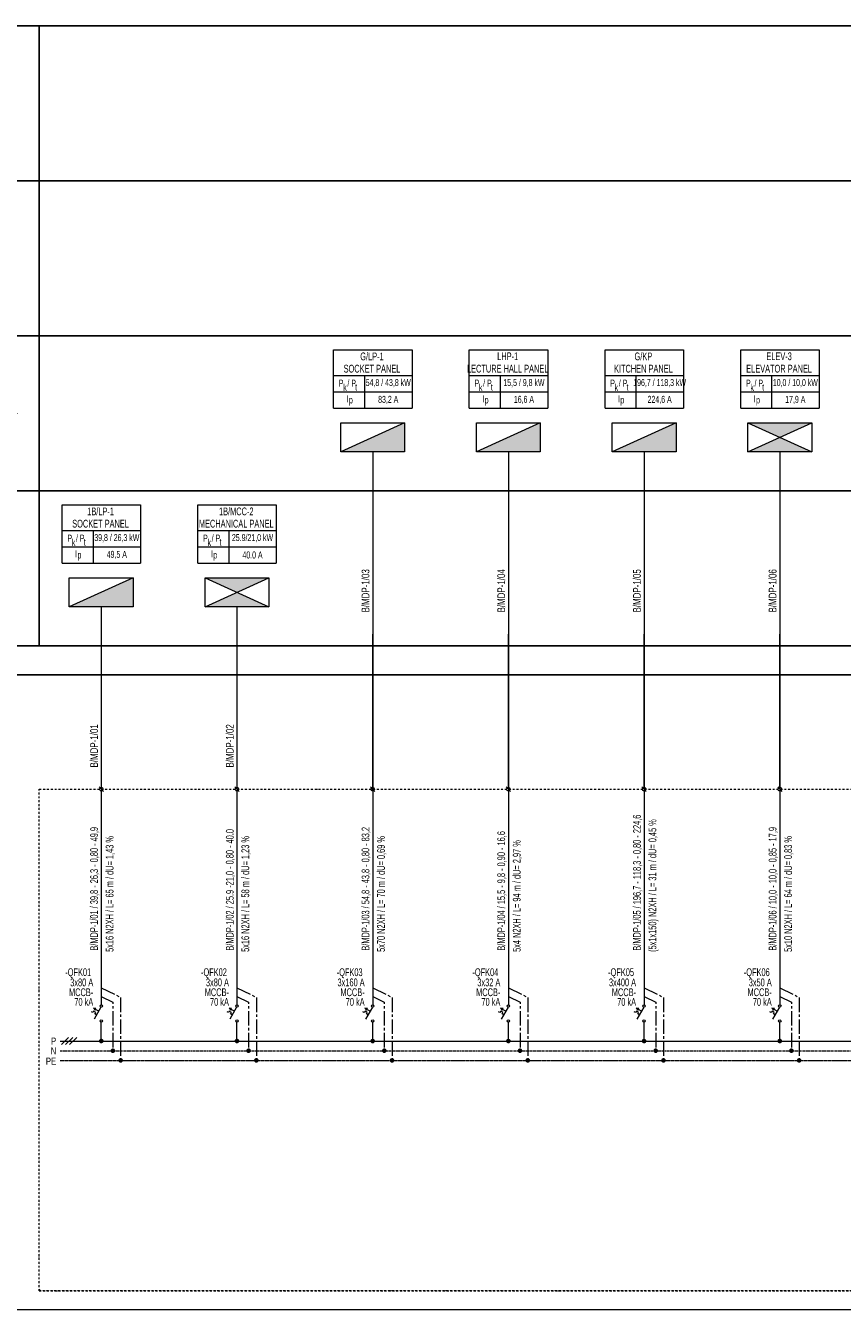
# Model space of a CAD drawing. Header units: millimetres. Extents: x -249865 to 125158, y -30755 to 173378.
# Tile 2 of 34: x -236114 to -215053, y 108398 to 141547. Entities that reach past the tile are written whole.
import ezdxf
from ezdxf.enums import TextEntityAlignment as Align

# ---------------------------------------------------------------- set-up
doc = ezdxf.new("R2010")
doc.units = ezdxf.units.MM
for name, pattern in [('CENTER2', [1.125, 0.75, -0.125, 0.125, -0.125]), ('DASHDOT', [1, 0.5, -0.25, 0, -0.25]), ('DASHED2', [0.375, 0.25, -0.125])]:
    doc.linetypes.add(name, pattern=pattern)
for name, color, linetype, lineweight in [('E-TP-BARA-N', 11, 'DASHED2', 13), ('E-TP-BARA-P', 6, 'Continuous', 18), ('E-TP-BARA-PE', 91, 'CENTER2', 13), ('E-TP-CIZIM', 3, 'Continuous', 13), ('E-TP-CIZIM-TEXT', 150, 'Continuous', 13), ('E-YAZI', 7, 'Continuous', 9), ('E_PANO-CERCEVE', 1, 'Continuous', 9)]:
    doc.layers.add(name, color=color, linetype=linetype, lineweight=lineweight)
doc.styles.add('EM-TP-ANTET-TT', font='arial.ttf', dxfattribs={"width": 0.8, "height": 150})
doc.styles.add('EM-TP-ANTET-TT1', font='swisscl.ttf', dxfattribs={"width": 0.8})
doc.styles.add('EM-TP-YAZI-SHX', font='swisscl.ttf', dxfattribs={"width": 0.6})

# ---------------------------------------------------------------- blocks, each defined once
blk = doc.blocks.new('VG-PN-KAT2')
blk.add_lwpolyline([(-160, 2270), (-160, 2670), (-360, 2670), (-360, 2270)], close=True)
at = {"style": 'EM-TP-ANTET-TT', "width": 0.8, "flags": 8}
for tag, height, p in [('KAT-ADI', 30, (-261.9, 2470)), ('KAT-KOTU', 25, (-211.9, 2470))]:
    blk.add_attdef(tag, text='', height=height, rotation=90, dxfattribs=at).set_placement(p, align=Align.BOTTOM_CENTER)
blk = doc.blocks.new('VG-PN-AP-CIKIS-2')
at = {"layer": 'E-TP-BARA-N', "linetype": 'CENTER2', "ltscale": 50, "flags": 128}
blk.add_lwpolyline([(0, 1364.8), (30, 1350.3), (30, 1225)], dxfattribs=at)
at = {"layer": 'E-TP-BARA-P', "linetype": 'Continuous'}
for p, q in [((0, 1895.6), (0, 1343.5)), ((0, 1250), (0, 1298.7))]:
    blk.add_line(p, q, dxfattribs=at)
at = {"layer": 'E-TP-BARA-PE', "ltscale": 50, "flags": 128}
blk.add_lwpolyline([(0, 1387), (50, 1362.8), (50, 1200)], dxfattribs=at)
at = {"layer": 'E-TP-CIZIM', "color": 7}
for p, q in [((-0.8, 1337.2), (-18.4, 1306.7)), ((-6.7, 1327), (-14.8, 1331.5))]:
    blk.add_line(p, q, dxfattribs=at)
at = {"layer": 'E-TP-CIZIM', "color": 7, "flags": 128}
blk.add_lwpolyline([(-12, 1317.7), (-16.3, 1320.1), (-14.2, 1323.8), (-19.8, 1327), (-21.9, 1323.2), (-25.6, 1325.3)], dxfattribs=at)
blk.add_lwpolyline([(-15.8, 1329.8), (-13.7, 1333.5), (-20.4, 1334.8)], close=True, dxfattribs=at)
at = {"layer": 'E-TP-CIZIM', "color": 1, "linetype": 'Continuous', "const_width": 5.93}
blk.add_lwpolyline([(-3, 1250, 1), (3, 1250, 1)], format="xyb", close=True, dxfattribs=at)
at = {"layer": 'E-TP-CIZIM', "color": 1, "linetype": 'Continuous', "const_width": 5.93, "elevation": 0}
for points in [[(27, 1225, 1), (32.9, 1225, 1)], [(47, 1200, 1), (52.9, 1200, 1)]]:
    blk.add_lwpolyline(points, format="xyb", close=True, dxfattribs=at)
at = {"layer": 'E-TP-CIZIM', "color": 7}
for centre in [(0, 1340.3), (0, 1301.9)]:
    blk.add_circle(centre, 3.2, dxfattribs=at)
at = {"layer": 'E_PANO-CERCEVE', "linetype": 'Continuous'}
blk.add_line((-5.4, 1906.3), (5.4, 1893.7), dxfattribs=at)
blk.add_ellipse((0, 1900), major_axis=(-4.45, 0), ratio=1, start_param=5.497787, end_param=11.780972, dxfattribs=at)
at = {"style": 'EM-TP-YAZI-SHX', "width": 0.8, "flags": 13}
blk.add_attdef('GEN', text='', height=20, dxfattribs=at).set_placement((26, 1172.8), align=Align.MIDDLE)
at = {"layer": 'E-TP-CIZIM-TEXT', "style": 'EM-TP-YAZI-SHX', "width": 0.8, "flags": 12}
for tag, p in [('ACIKLAMA1', (-8.5, 1483.2)), ('BES-KABLO', (31.5, 1479.9))]:
    blk.add_attdef(tag, p, '', height=20, rotation=90, dxfattribs=at)
for tag, p in [('SGRT-NO', (-20.7, 1417.6)), ('SGRT-AMP', (-20.7, 1391.3)), ('SGRT-NOT', (-20.7, 1341)), ('SGRT-TIP', (-20.7, 1365.9))]:
    blk.add_attdef(tag, text='', height=20, dxfattribs=at).set_placement(p, align=Align.RIGHT)
blk = doc.blocks.new('VG-PN-AP-YUK-APP')
at = {"layer": 'E-TP-CIZIM'}
h = blk.add_hatch(dxfattribs=at)
h.set_pattern_fill('ANGLE', color=256, scale=0.1)
h.set_pattern_definition([(0, (0, 0), (0, 0.6985), [0.508, -0.1905]), (90, (0, 0), (-0.6985, 0), [0.508, -0.1905])])
h.paths.add_polyline_path([(82.4, 545), (-82.4, 470), (82.4, 470)])
blk.add_line((82.4, 545), (-82.4, 470), dxfattribs=at)
at = {"layer": 'E-TP-CIZIM', "linetype": 'Continuous'}
blk.add_line((0, 470), (0, 0), dxfattribs=at)
at = {"layer": 'E-TP-CIZIM', "color": 3}
blk.add_lwpolyline([(-82.4, 545), (82.4, 545), (82.4, 470), (-82.4, 470), (-82.4, 545)], dxfattribs=at)
at = {"style": 'EM-TP-YAZI-SHX', "width": 0.6, "flags": 9}
blk.add_attdef('GEN', text='', height=15, dxfattribs=at).set_placement((-3.9, -67.2), align=Align.MIDDLE)
blk = doc.blocks.new('VG-PN-AP-YUK-MCC')
at = {"layer": 'E-TP-CIZIM'}
h = blk.add_hatch(color=256, dxfattribs=at)
h.dxf.hatch_style = 1
h.paths.add_polyline_path([(0, 507.5), (82.4, 545), (-82.4, 545)])
h = blk.add_hatch(color=256, dxfattribs=at)
h.dxf.hatch_style = 1
h.paths.add_polyline_path([(82.4, 470), (0, 507.5), (-82.4, 470)])
for p, q in [((-82.4, 470), (82.4, 545)), ((-82.4, 545), (82.4, 470))]:
    blk.add_line(p, q, dxfattribs=at)
at = {"layer": 'E-TP-CIZIM', "linetype": 'Continuous'}
blk.add_line((0, 470), (0, 0), dxfattribs=at)
at = {"layer": 'E-TP-CIZIM', "color": 3}
blk.add_lwpolyline([(-82.4, 545), (82.4, 545), (82.4, 470), (-82.4, 470), (-82.4, 545)], dxfattribs=at)
at = {"style": 'EM-TP-YAZI-SHX', "width": 0.6, "flags": 9}
blk.add_attdef('GEN', text='', height=15, dxfattribs=at).set_placement((28.4, -26.8), align=Align.MIDDLE)
blk = doc.blocks.new('VG-PN-AP-YUK-BILGI')
at = {"layer": 'E-YAZI', "ltscale": 500}
for p, q in [((-100.8, 667.5), (101.5, 667.5)), ((-21.3, 666.6), (-21.3, 583.4)), ((-100.8, 625.5), (101.5, 625.5)), ((-100.8, 583.4), (101.5, 583.4))]:
    blk.add_line(p, q, dxfattribs=at)
blk.add_lwpolyline([(-100.8, 583.4), (-100.8, 733.8), (101.5, 733.8), (101.5, 583.4)], dxfattribs=at)
at = {"layer": 'E-TP-CIZIM-TEXT', "style": 'EM-TP-ANTET-TT1', "width": 0.8}
for s, p in [('P  / P ', (-62.7, 638.5)), ('k', (-71.3, 627.6)), ('t', (-42.7, 628.6)), ('I', (-64.8, 598.3)), ('p', (-56.2, 595.3))]:
    blk.add_text(s, height=18, dxfattribs=at).set_placement(p, align=Align.CENTER)
at = {"layer": 'E-TP-CIZIM-TEXT', "style": 'EM-TP-ANTET-TT1', "width": 0.8, "flags": 12}
for tag, height, p in [('YUK-ADI', 20, (-1.8, 717)), ('YUK-ADI1', 20, (-1.8, 685)), ('GUC', 18, (40.1, 647.9)), ('AKIM', 18, (40.1, 604.2))]:
    blk.add_attdef(tag, text='', height=height, dxfattribs=at).set_placement(p, align=Align.MIDDLE)
at = {"layer": 'E-TP-CIZIM-TEXT', "ltscale": 500, "style": 'EM-TP-YAZI-SHX', "flags": 12}
for tag, p in [('LINYENOT-1', (-8.5, 55.8)), ('LINYENOT-2', (31.5, 55.8))]:
    blk.add_attdef(tag, p, '', height=20, rotation=90, dxfattribs=at)
at = {"layer": 'E-TP-CIZIM-TEXT', "ltscale": 500, "style": 'EM-TP-YAZI-SHX', "width": 0.8, "flags": 9}
blk.add_attdef('GEN', text='', height=20, dxfattribs=at).set_placement((28.4, -26.8), align=Align.MIDDLE)

msp = doc.modelspace()

# ---------------------------------------------------------------- linework, layer by layer
for p, q in [((-227165, 121847), (-227165, 125847)), ((-223665, 121847), (-223665, 125847)), ((-220165, 121847), (-220165, 125847)), ((-216665, 121847), (-216665, 125847)), ((-137016, 124792), (-236583, 124792, 0))]:
    msp.add_line(p, q)
at = {"color": 7}
msp.add_line((-170266, 108398, 0), (-247797, 108425, 0), dxfattribs=at)
for points in [[(-235765, 141547), (-122132, 141547), (-122132, 137547), (-235765, 137547)], [(-235765, 137547), (-122132, 137547), (-122132, 133547), (-235765, 133547)], [(-235765, 133547), (-122132, 133547), (-122132, 129547), (-235765, 129547)], [(-235765, 129547), (-122132, 129547), (-122132, 125547), (-235765, 125547)]]:
    msp.add_lwpolyline(points, close=True, dxfattribs=at)
at = {"layer": 'E-TP-BARA-N', "ltscale": 100}
msp.add_line((-235225, 115097, 0), (-122336, 115097, 0), dxfattribs=at)
at = {"layer": 'E-TP-BARA-P'}
msp.add_line((-235225, 115347, 0), (-122336, 115347, 0), dxfattribs=at)
at = {"layer": 'E-TP-BARA-PE', "ltscale": 50}
msp.add_line((-235225, 114847, 0), (-122336, 114847, 0), dxfattribs=at)
at = {"layer": 'E-TP-CIZIM'}
for p, q in [((-235194, 115253, 0), (-235007, 115440, 0)), ((-235088, 115253, 0), (-234901, 115440, 0)), ((-234982, 115253, 0), (-234796, 115440, 0))]:
    msp.add_line(p, q, dxfattribs=at)
at = {"layer": 'E_PANO-CERCEVE', "color": 9, "linetype": 'DASHDOT', "ltscale": 100}
for p, q in [((-235766, 121847, 0), (-140844, 121847, 0)), ((-235765, 108898, 0), (-235765, 121820)), ((-235765, 108898, 0), (-140844, 108898, 0))]:
    msp.add_line(p, q, dxfattribs=at)
at = {"layer": 'E_PANO-CERCEVE', "color": 9, "linetype": 'DASHDOT', "ltscale": 100, "elevation": 0}
msp.add_lwpolyline([(-235766, 121847), (-122113, 121847), (-122113, 108898), (-235766, 108898)], close=True, dxfattribs=at)
at = {"layer": 'E_PANO-CERCEVE', "linetype": 'DASHDOT', "ltscale": 100}
msp.add_arc((-235715, 108948, 0), 50, 180, 270, dxfattribs=at)

# ---------------------------------------------------------------- block references
for name, p, xscale, yscale, zscale, values in [('VG-PN-KAT2', (-234165, 114847), 10, 10, 10, {'KAT-ADI': '2nd. Floor', 'KAT-KOTU': ' +11.25 '}), ('VG-PN-KAT2', (-234165, 110847), 10, 10, 10, {'KAT-ADI': '1st. Floor', 'KAT-KOTU': ' +6.60 '}), ('VG-PN-KAT2', (-234165, 106847), 10, 10, 10, {'KAT-ADI': 'Ground Floor', 'KAT-KOTU': '±0,00'}), ('VG-PN-KAT2', (-234165, 102847), 10, 10, 10, {'KAT-ADI': '1. Basement Floor', 'KAT-KOTU': ' -4.20'}), ('VG-PN-AP-CIKIS-2', (-234165, 102847), 10.00000000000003, 10.00000000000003, 10.00000000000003, {'ACIKLAMA1': 'B/MDP-1/01 / 39,8 - 26,3 - 0,80 - 49,9', 'BES-KABLO': '5x16 N2XH / L= 65 m / dU= 1,43 %', 'SGRT-AMP': '3x80 A', 'SGRT-TIP': 'MCCB-', 'SGRT-NOT': '70 kA', 'SGRT-NO': '-QFK01 '}), ('VG-PN-AP-CIKIS-2', (-230665, 102847), 10.00000000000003, 10.00000000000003, 10.00000000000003, {'ACIKLAMA1': 'B/MDP-1/02 / 25.9 -21,0 - 0,80 - 40.0', 'BES-KABLO': '5x16 N2XH / L= 58 m / dU= 1,23 %', 'SGRT-AMP': '3x80 A', 'SGRT-TIP': 'MCCB-', 'SGRT-NOT': '70 kA', 'SGRT-NO': '-QFK02 '}), ('VG-PN-AP-CIKIS-2', (-227165, 102847), 10.00000000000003, 10.00000000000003, 10.00000000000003, {'ACIKLAMA1': 'B/MDP-1/03 / 54,8 - 43,8 - 0,80 - 83,2', 'BES-KABLO': '5x70 N2XH / L= 70 m / dU= 0,69 %', 'SGRT-AMP': '3x160 A', 'SGRT-TIP': 'MCCB-', 'SGRT-NOT': '70 kA', 'SGRT-NO': '-QFK03 '}), ('VG-PN-AP-CIKIS-2', (-223665, 102847), 10.00000000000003, 10.00000000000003, 10.00000000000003, {'ACIKLAMA1': 'B/MDP-1/04 / 15,5 - 9,8 - 0,90 - 16,6', 'BES-KABLO': '5x4 N2XH / L= 94 m / dU= 2,97 %', 'SGRT-AMP': '3x32 A', 'SGRT-TIP': 'MCCB-', 'SGRT-NOT': '70 kA', 'SGRT-NO': '-QFK04 '}), ('VG-PN-AP-CIKIS-2', (-220165, 102847), 10.00000000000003, 10.00000000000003, 10.00000000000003, {'ACIKLAMA1': 'B/MDP-1/05 / 196,7 - 118,3 - 0,80 - 224,6', 'BES-KABLO': '(5x1x150) N2XH / L= 31 m / dU= 0,45 %', 'SGRT-AMP': '3x400 A', 'SGRT-TIP': 'MCCB-', 'SGRT-NOT': '70 kA', 'SGRT-NO': '-QFK05 '}), ('VG-PN-AP-CIKIS-2', (-216665, 102847), 10.00000000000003, 10.00000000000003, 10.00000000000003, {'ACIKLAMA1': 'B/MDP-1/06 / 10,0 - 10,0 - 0,85 - 17,9', 'BES-KABLO': '5x10 N2XH / L= 64 m / dU= 0,83 %', 'SGRT-AMP': '3x50 A', 'SGRT-TIP': 'MCCB-', 'SGRT-NOT': '70 kA', 'SGRT-NO': '-QFK06 '})]:
    msp.add_blockref(name, p, dxfattribs=dict(xscale=xscale, yscale=yscale, zscale=zscale)).add_auto_attribs(values)
ref = msp.add_blockref('VG-PN-AP-YUK-BILGI', (-227165, 125847), dxfattribs=dict(xscale=10.00000000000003, yscale=10.00000000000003, zscale=10.00000000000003))
ref.add_attrib('LINYENOT-1', 'B/MDP-1/03', (-227250, 126405), dxfattribs={"layer": 'E-TP-CIZIM-TEXT', "ltscale": 500, "height": 200, "rotation": 90, "style": 'EM-TP-YAZI-SHX', "flags": 12})
ref.add_attrib('YUK-ADI', 'G/LP-1', dxfattribs={"layer": 'E-TP-CIZIM-TEXT', "height": 200, "style": 'EM-TP-ANTET-TT1', "width": 0.8, "flags": 12}).set_placement((-227183, 133017), align=Align.MIDDLE)
ref.add_attrib('YUK-ADI1', 'SOCKET PANEL', dxfattribs={"layer": 'E-TP-CIZIM-TEXT', "height": 200, "style": 'EM-TP-ANTET-TT1', "width": 0.8, "flags": 12}).set_placement((-227183, 132697), align=Align.MIDDLE)
ref.add_attrib('GUC', '54,8 / 43,8 kW', dxfattribs={"layer": 'E-TP-CIZIM-TEXT', "height": 180, "style": 'EM-TP-ANTET-TT1', "width": 0.8, "flags": 12}).set_placement((-226764, 132326), align=Align.MIDDLE)
ref.add_attrib('AKIM', '83,2 A', dxfattribs={"layer": 'E-TP-CIZIM-TEXT', "height": 180, "style": 'EM-TP-ANTET-TT1', "width": 0.8, "flags": 12}).set_placement((-226764, 131889), align=Align.MIDDLE)
ref = msp.add_blockref('VG-PN-AP-YUK-BILGI', (-223665, 125847), dxfattribs=dict(xscale=10.00000000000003, yscale=10.00000000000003, zscale=10.00000000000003))
ref.add_attrib('LINYENOT-1', 'B/MDP-1/04', (-223750, 126405), dxfattribs={"layer": 'E-TP-CIZIM-TEXT', "ltscale": 500, "height": 200, "rotation": 90, "style": 'EM-TP-YAZI-SHX', "flags": 12})
ref.add_attrib('YUK-ADI', 'LHP-1', dxfattribs={"layer": 'E-TP-CIZIM-TEXT', "height": 200, "style": 'EM-TP-ANTET-TT1', "width": 0.8, "flags": 12}).set_placement((-223683, 133017), align=Align.MIDDLE)
ref.add_attrib('YUK-ADI1', 'LECTURE HALL PANEL', dxfattribs={"layer": 'E-TP-CIZIM-TEXT', "height": 200, "style": 'EM-TP-ANTET-TT1', "width": 0.8, "flags": 12}).set_placement((-223683, 132697), align=Align.MIDDLE)
ref.add_attrib('GUC', '15,5 / 9,8 kW', dxfattribs={"layer": 'E-TP-CIZIM-TEXT', "height": 180, "style": 'EM-TP-ANTET-TT1', "width": 0.8, "flags": 12}).set_placement((-223264, 132326), align=Align.MIDDLE)
ref.add_attrib('AKIM', '16,6 A', dxfattribs={"layer": 'E-TP-CIZIM-TEXT', "height": 180, "style": 'EM-TP-ANTET-TT1', "width": 0.8, "flags": 12}).set_placement((-223264, 131889), align=Align.MIDDLE)
ref = msp.add_blockref('VG-PN-AP-YUK-BILGI', (-220165, 125847), dxfattribs=dict(xscale=10.00000000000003, yscale=10.00000000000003, zscale=10.00000000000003))
ref.add_attrib('LINYENOT-1', 'B/MDP-1/05', (-220250, 126405), dxfattribs={"layer": 'E-TP-CIZIM-TEXT', "ltscale": 500, "height": 200, "rotation": 90, "style": 'EM-TP-YAZI-SHX', "flags": 12})
ref.add_attrib('YUK-ADI', 'G/KP', dxfattribs={"layer": 'E-TP-CIZIM-TEXT', "height": 200, "style": 'EM-TP-ANTET-TT1', "width": 0.8, "flags": 12}).set_placement((-220183, 133017), align=Align.MIDDLE)
ref.add_attrib('YUK-ADI1', 'KITCHEN PANEL', dxfattribs={"layer": 'E-TP-CIZIM-TEXT', "height": 200, "style": 'EM-TP-ANTET-TT1', "width": 0.8, "flags": 12}).set_placement((-220183, 132697), align=Align.MIDDLE)
ref.add_attrib('GUC', '196,7 / 118,3 kW', dxfattribs={"layer": 'E-TP-CIZIM-TEXT', "height": 180, "style": 'EM-TP-ANTET-TT1', "width": 0.8, "flags": 12}).set_placement((-219764, 132326), align=Align.MIDDLE)
ref.add_attrib('AKIM', '224,6 A', dxfattribs={"layer": 'E-TP-CIZIM-TEXT', "height": 180, "style": 'EM-TP-ANTET-TT1', "width": 0.8, "flags": 12}).set_placement((-219764, 131889), align=Align.MIDDLE)
ref = msp.add_blockref('VG-PN-AP-YUK-BILGI', (-216665, 125847), dxfattribs=dict(xscale=10.00000000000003, yscale=10.00000000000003, zscale=10.00000000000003))
ref.add_attrib('LINYENOT-1', 'B/MDP-1/06', (-216750, 126405), dxfattribs={"layer": 'E-TP-CIZIM-TEXT', "ltscale": 500, "height": 200, "rotation": 90, "style": 'EM-TP-YAZI-SHX', "flags": 12})
ref.add_attrib('YUK-ADI', 'ELEV-3', dxfattribs={"layer": 'E-TP-CIZIM-TEXT', "height": 200, "style": 'EM-TP-ANTET-TT1', "width": 0.8, "flags": 12}).set_placement((-216683, 133017), align=Align.MIDDLE)
ref.add_attrib('YUK-ADI1', 'ELEVATOR PANEL', dxfattribs={"layer": 'E-TP-CIZIM-TEXT', "height": 200, "style": 'EM-TP-ANTET-TT1', "width": 0.8, "flags": 12}).set_placement((-216683, 132697), align=Align.MIDDLE)
ref.add_attrib('GUC', '10,0 / 10,0 kW', dxfattribs={"layer": 'E-TP-CIZIM-TEXT', "height": 180, "style": 'EM-TP-ANTET-TT1', "width": 0.8, "flags": 12}).set_placement((-216264, 132326), align=Align.MIDDLE)
ref.add_attrib('AKIM', '17,9 A', dxfattribs={"layer": 'E-TP-CIZIM-TEXT', "height": 180, "style": 'EM-TP-ANTET-TT1', "width": 0.8, "flags": 12}).set_placement((-216264, 131889), align=Align.MIDDLE)
at = {"xscale": 10.00000000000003, "yscale": 10.00000000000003, "zscale": 10.00000000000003}
for name, p in [('VG-PN-AP-YUK-APP', (-227165, 125847)), ('VG-PN-AP-YUK-APP', (-223665, 125847)), ('VG-PN-AP-YUK-APP', (-220165, 125847)), ('VG-PN-AP-YUK-MCC', (-216665, 125847)), ('VG-PN-AP-YUK-APP', (-234165, 121847)), ('VG-PN-AP-YUK-MCC', (-230665, 121847))]:
    msp.add_blockref(name, p, dxfattribs=at)
ref = msp.add_blockref('VG-PN-AP-YUK-BILGI', (-234165, 121847), dxfattribs=dict(xscale=10, yscale=10, zscale=10))
ref.add_attrib('LINYENOT-1', 'B/MDP-1/01', (-234250, 122405), dxfattribs={"layer": 'E-TP-CIZIM-TEXT', "ltscale": 500, "height": 200, "rotation": 90, "style": 'EM-TP-YAZI-SHX', "flags": 12})
ref.add_attrib('YUK-ADI', '1B/LP-1', dxfattribs={"layer": 'E-TP-CIZIM-TEXT', "height": 200, "style": 'EM-TP-ANTET-TT1', "width": 0.8, "flags": 12}).set_placement((-234183, 129017), align=Align.MIDDLE)
ref.add_attrib('YUK-ADI1', 'SOCKET PANEL', dxfattribs={"layer": 'E-TP-CIZIM-TEXT', "height": 200, "style": 'EM-TP-ANTET-TT1', "width": 0.8, "flags": 12}).set_placement((-234183, 128697), align=Align.MIDDLE)
ref.add_attrib('GUC', '39,8 / 26,3 kW', dxfattribs={"layer": 'E-TP-CIZIM-TEXT', "height": 180, "style": 'EM-TP-ANTET-TT1', "width": 0.8, "flags": 12}).set_placement((-233764, 128326), align=Align.MIDDLE)
ref.add_attrib('AKIM', '49,5 A', dxfattribs={"layer": 'E-TP-CIZIM-TEXT', "height": 180, "style": 'EM-TP-ANTET-TT1', "width": 0.8, "flags": 12}).set_placement((-233764, 127889), align=Align.MIDDLE)
ref = msp.add_blockref('VG-PN-AP-YUK-BILGI', (-230665, 121847), dxfattribs=dict(xscale=10.00000000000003, yscale=10.00000000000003, zscale=10.00000000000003))
ref.add_attrib('LINYENOT-1', 'B/MDP-1/02', (-230750, 122405), dxfattribs={"layer": 'E-TP-CIZIM-TEXT', "ltscale": 500, "height": 200, "rotation": 90, "style": 'EM-TP-YAZI-SHX', "flags": 12})
ref.add_attrib('YUK-ADI', '1B/MCC-2', dxfattribs={"layer": 'E-TP-CIZIM-TEXT', "height": 200, "style": 'EM-TP-ANTET-TT1', "width": 0.8, "flags": 12}).set_placement((-230683, 129017), align=Align.MIDDLE)
ref.add_attrib('YUK-ADI1', 'MECHANICAL PANEL', dxfattribs={"layer": 'E-TP-CIZIM-TEXT', "height": 200, "style": 'EM-TP-ANTET-TT1', "width": 0.8, "flags": 12}).set_placement((-230683, 128697), align=Align.MIDDLE)
ref.add_attrib('GUC', '25.9/21,0 kW', dxfattribs={"layer": 'E-TP-CIZIM-TEXT', "height": 180, "style": 'EM-TP-ANTET-TT1', "width": 0.8, "flags": 12}).set_placement((-230264, 128326), align=Align.MIDDLE)
ref.add_attrib('AKIM', '40.0 A', dxfattribs={"layer": 'E-TP-CIZIM-TEXT', "height": 180, "style": 'EM-TP-ANTET-TT1', "width": 0.8, "flags": 12}).set_placement((-230264, 127889), align=Align.MIDDLE)

# ---------------------------------------------------------------- texts
at = {"layer": 'E-TP-CIZIM-TEXT', "color": 1, "style": 'EM-TP-ANTET-TT', "width": 0.8}
for s, p in [('P', (-235327, 115347, 0)), ('N', (-235327, 115097, 0)), ('PE', (-235327, 114827, 0))]:
    msp.add_text(s, height=180, dxfattribs=at).set_placement(p, align=Align.MIDDLE_RIGHT)

doc.saveas('drawing.dxf')
